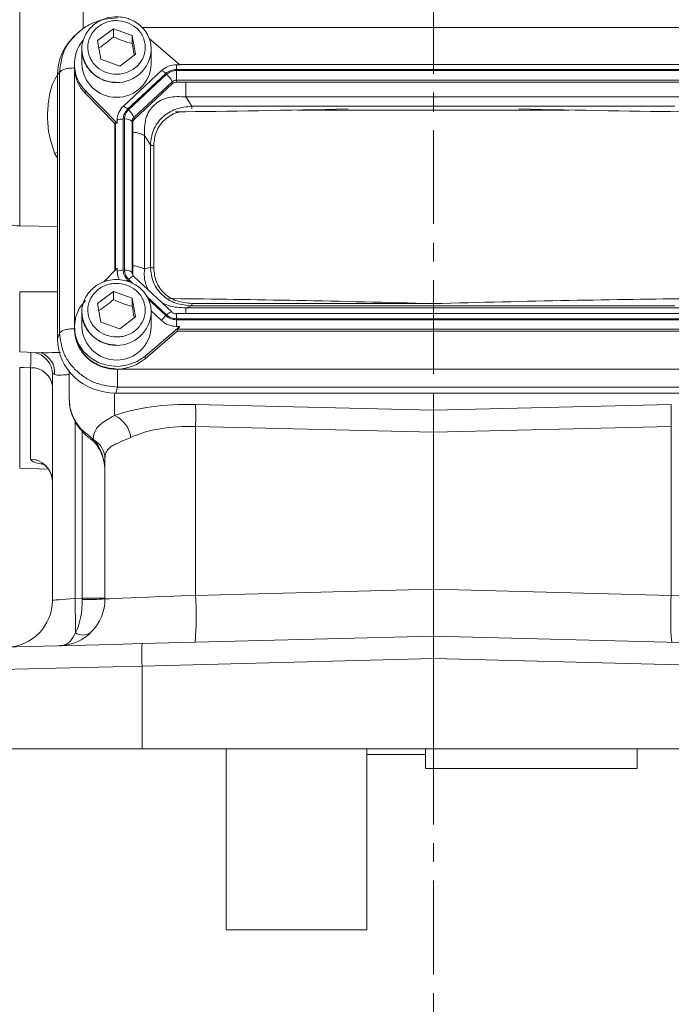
# Model space of a CAD drawing. Header units: inches. Extents: x 0.3 to 33.9, y 0.2 to 21.6.
# Tile 3 of 18: x 6.5 to 10, y 4.9 to 10.1. Entities that reach past the tile are written whole.
import ezdxf

# ---------------------------------------------------------------- set-up
doc = ezdxf.new("R2010")
doc.units = ezdxf.units.IN
doc.header["$MEASUREMENT"] = 0
doc.linetypes.add('CENTERX2', pattern=[0.8, 0.5, -0.1, 0.1, -0.1])
doc.layers.add('SLD-0', color=7, linetype='Continuous', lineweight=15)
doc.styles.add('SLDTEXTSTYLE0', font='TXT', dxfattribs={"width": 0.75})
doc.dimstyles.new('SLDDIMSTYLE1', dxfattribs={"dimtxt": 0.25, "dimasz": 0.13, "dimexe": 0, "dimexo": 0.0625, "dimgap": 0.0625, "dimtad": 0, "dimtih": 1, "dimtoh": 1, "dimrnd": 1e-09, "dimzin": 12, "dimdsep": 46, "dimtxsty": 'SLDTEXTSTYLE0', "dimsah": 1, "dimcen": 0.09, "dimadec": 0, "dimazin": 3, "dimtfac": 1, "dimtofl": 0, "dimtmove": 0, "dimatfit": 3, "dimfxl": 1, "dimfrac": 2, "dimtolj": 1, "dimtzin": 12, "dimarcsym": 0})

# ---------------------------------------------------------------- blocks, each defined once
blk = doc.blocks.new('_D_10')
at = {"layer": 'SLD-0'}
for p, q in [((4.8015, 12.482), (3.9208, 12.482)), ((4.0458, 12.482), (4.0458, 9.766)), ((3.5667, 9.392), (3.5159, 9.392)), ((3.5159, 9.392), (3.5159, 8.9951)), ((4.5249, 9.392), (4.5757, 9.392)), ((4.5757, 9.392), (4.5757, 8.9951)), ((3.5159, 8.9951), (3.5667, 8.9951)), ((4.5757, 8.9951), (4.5249, 8.9951)), ((4.0458, 6.2283), (4.0458, 8.9443)), ((7.1159, 6.2283), (3.9208, 6.2283))]:
    blk.add_line(p, q, dxfattribs=at)
for points in [[(4.0458, 12.482), (4.0258, 12.352), (4.0658, 12.352)], [(4.0458, 6.2283), (4.0658, 6.3583), (4.0258, 6.3583)]]:
    blk.add_solid(points, dxfattribs=at)
at = {"layer": 'SLD-0', "char_height": 0.25, "attachment_point": 1, "style": 'SLDTEXTSTYLE0'}
for s, insert in [('6.25', (3.621, 9.765, -0.8581)), ('158.8', (3.6302, 9.3174, -0.8581))]:
    blk.add_mtext(s, dxfattribs=dict(at, insert=insert))
blk = doc.blocks.new('_D_11')
at = {"layer": 'SLD-0'}
for p, q in [((8.6682, 13.8079), (2.5035, 13.8079)), ((2.6285, 13.8079), (2.6285, 10.429)), ((2.1494, 10.0549), (2.0986, 10.0549)), ((2.0986, 10.0549), (2.0986, 9.6581)), ((3.1076, 10.0549), (3.1583, 10.0549)), ((3.1583, 10.0549), (3.1583, 9.6581)), ((2.0986, 9.6581), (2.1494, 9.6581)), ((3.1583, 9.6581), (3.1076, 9.6581)), ((2.6285, 6.2283), (2.6285, 9.6073)), ((7.1159, 6.2283), (2.5035, 6.2283))]:
    blk.add_line(p, q, dxfattribs=at)
for points in [[(2.6285, 13.8079), (2.6085, 13.6779), (2.6485, 13.6779)], [(2.6285, 6.2283), (2.6485, 6.3583), (2.6085, 6.3583)]]:
    blk.add_solid(points, dxfattribs=at)
at = {"layer": 'SLD-0', "char_height": 0.25, "attachment_point": 1, "style": 'SLDTEXTSTYLE0'}
for s, insert in [('7.58', (2.2036, 10.428, -0.8581)), ('192.5', (2.2128, 9.9803, -0.8581))]:
    blk.add_mtext(s, dxfattribs=dict(at, insert=insert))

msp = doc.modelspace()

# ---------------------------------------------------------------- linework, layer by layer
at = {"color": 7, "linetype": 'Continuous', "lineweight": 15}
for p, q in [((6.514, 9.0151), (6.514, 12.4408)), ((6.8071, 10.0276), (6.802, 10.0217)), ((6.9294, 10.0029), (7.0133, 10.0663)), ((7.0133, 10.0663), (7.1141, 10.0302)), ((7.0133, 10.0233), (7.0133, 10.0663)), ((7.1141, 10.0302), (7.131, 9.9306)), ((7.1141, 10.0302), (7.1141, 9.9872)), ((6.8009, 10.0226), (6.7895, 10.0101)), ((6.9463, 9.9033), (6.9294, 10.0029)), ((7.3668, 9.8741), (7.2037, 10.0137)), ((6.8452, 9.9553), (6.8453, 9.9618)), ((6.8452, 9.9553), (6.8452, 9.8771)), ((7.131, 9.9306), (7.0471, 9.8671)), ((7.2152, 9.8771), (7.2152, 9.9553)), ((6.8052, 9.8771), (6.8052, 9.8628)), ((7.0471, 9.8671), (6.9463, 9.9033)), ((7.3668, 9.8741), (7.349, 9.8741)), ((7.349, 9.8494), (7.349, 9.8741)), ((10.0713, 9.8764), (7.3641, 9.8764)), ((6.7162, 9.8224), (6.7266, 9.8339)), ((6.7162, 9.8224), (6.7162, 8.4132)), ((6.7266, 9.8339), (6.7266, 8.444)), ((6.8052, 9.8628), (6.8053, 9.8575)), ((7.2696, 9.8434), (7.0664, 9.6536)), ((7.2924, 9.8275), (7.0891, 9.6377)), ((7.2967, 9.8235), (7.0934, 9.6337)), ((10.0864, 9.8494), (7.349, 9.8494)), ((10.0864, 9.8437), (7.349, 9.8437)), ((7.349, 9.8437), (7.349, 9.7927)), ((7.326, 9.7837), (7.1227, 9.594)), ((7.3285, 9.7741), (7.1252, 9.5843)), ((7.3285, 9.7741), (7.326, 9.7837)), ((10.0864, 9.7927), (7.349, 9.7927)), ((7.349, 9.782), (7.349, 9.7927)), ((10.0864, 9.782), (7.349, 9.782)), ((6.8643, 9.7352), (7.0335, 9.5629)), ((6.8643, 9.7352), (6.8643, 9.7209)), ((7.0207, 9.5616), (6.8643, 9.7209)), ((7.4312, 9.6532), (7.3991, 9.7031)), ((10.0363, 9.7031), (7.3991, 9.7031)), ((10.0043, 9.6532), (7.4312, 9.6532)), ((7.0207, 9.5616), (7.0243, 9.5652)), ((7.0207, 9.5616), (7.0207, 8.778)), ((7.0335, 9.5629), (7.0335, 9.5795)), ((7.0657, 9.5849), (7.0657, 8.7797)), ((7.0718, 9.5849), (7.0718, 8.7797)), ((7.1131, 9.5725), (7.1131, 8.7673)), ((7.1167, 9.5652), (7.1131, 9.5725)), ((7.1167, 9.5652), (7.1167, 8.76)), ((7.1252, 9.5843), (7.1227, 9.594)), ((7.1783, 9.4969), (7.1783, 8.7853)), ((7.2103, 9.4471), (7.1783, 9.4969)), ((7.2103, 9.4471), (7.2103, 8.7954)), ((7.2285, 9.4433), (7.2285, 8.7916)), ((7.0335, 8.791), (6.96, 8.7162)), ((7.0335, 8.791), (7.0335, 8.7744)), ((7.1167, 8.76), (7.1131, 8.7673)), ((7.2103, 8.7954), (7.1783, 8.7853)), ((7.3254, 8.5568), (7.1221, 8.7466)), ((6.9294, 8.6025), (7.0133, 8.6659)), ((7.0133, 8.6659), (7.1141, 8.6298)), ((7.0133, 8.6229), (7.0133, 8.6659)), ((7.1141, 8.6298), (7.131, 8.5302)), ((7.1141, 8.6298), (7.1141, 8.5868)), ((7.307, 8.6311), (7.3357, 8.6279)), ((8.0642, 8.6167), (8.0356, 8.6173)), ((9.4008, 8.6173), (9.3722, 8.6167)), ((6.8452, 8.5549), (6.8453, 8.5614)), ((6.8452, 8.5549), (6.8452, 8.4768)), ((6.9463, 8.5029), (6.9294, 8.6025)), ((7.2138, 8.5627), (7.2696, 8.5105)), ((7.2152, 8.4768), (7.2152, 8.5549)), ((7.4312, 8.5892), (7.3991, 8.5792)), ((7.3991, 8.5792), (10.0363, 8.5792)), ((7.4312, 8.5892), (10.0043, 8.5892)), ((7.0471, 8.4668), (6.9463, 8.5029)), ((7.131, 8.5302), (7.0471, 8.4668)), ((10.0864, 8.5479), (7.349, 8.5479)), ((7.349, 8.5479), (7.349, 8.5467)), ((7.349, 8.5209), (10.0864, 8.5209)), ((7.349, 8.5152), (10.0864, 8.5152)), ((7.349, 8.4798), (7.349, 8.5152)), ((6.8052, 8.4768), (6.8052, 8.4624)), ((7.1822, 8.3219), (7.3668, 8.4798)), ((7.3529, 8.4536), (7.1822, 8.3076)), ((7.3668, 8.4798), (7.349, 8.4798)), ((7.3529, 8.4536), (7.3568, 8.4642)), ((7.3529, 8.4536), (10.0825, 8.4536)), ((7.3568, 8.4642), (10.0786, 8.4642)), ((6.7162, 8.4132), (6.7266, 8.444)), ((6.514, 8.3439), (6.6308, 8.3398)), ((7.1822, 8.3219), (7.1822, 8.3076)), ((6.5724, 8.2593), (6.5724, 7.7725)), ((7.0392, 8.2525), (10.3963, 8.2525)), ((6.6882, 8.2246), (6.6882, 7.02)), ((6.7782, 8.2386), (6.7782, 8.2311)), ((6.7782, 8.2311), (6.7782, 8.0909)), ((7.0254, 8.1245), (7.0358, 8.1553)), ((7.0358, 8.1553), (10.3996, 8.1553)), ((7.0254, 8.1245), (10.41, 8.1245)), ((8.7182, 8.1217), (8.7182, 8.1245)), ((8.7182, 8.0328), (8.7182, 8.1217)), ((8.7182, 8.0328), (7.4508, 8.0632)), ((9.9857, 8.0632), (8.7182, 8.0328)), ((8.7182, 8.0328), (8.7182, 7.9162)), ((6.9049, 7.8787), (6.8432, 7.9302)), ((7.4508, 7.9466), (8.7182, 7.9162)), ((7.4508, 7.0463), (7.4508, 7.9466)), ((8.7182, 7.9162), (9.9857, 7.9466)), ((9.9857, 7.9466), (9.9857, 7.0463)), ((6.8929, 7.8789), (6.9004, 7.8736)), ((6.9102, 7.8735), (6.9049, 7.8787)), ((8.7182, 7.0794), (8.7182, 7.9162)), ((6.9682, 7.775), (6.9682, 7.0273)), ((6.514, 7.7249), (6.6664, 7.7196)), ((8.7182, 7.0794), (7.4508, 7.0463)), ((8.7182, 7.0794), (8.7182, 6.8296)), ((9.9857, 7.0463), (8.7182, 7.0794)), ((6.8476, 7.0305), (6.8088, 7.0294)), ((6.9682, 7.0305), (6.8476, 7.0305)), ((8.7182, 6.8296), (7.1659, 6.7889)), ((10.2706, 6.7889), (8.7182, 6.8296)), ((8.7182, 6.7096), (8.7182, 6.8296)), ((7.1659, 6.669), (8.7182, 6.7096)), ((7.1659, 6.2283), (7.1659, 6.669)), ((8.7182, 6.7096), (8.7182, 6.2283)), ((8.7182, 6.7096), (10.2706, 6.669)), ((7.1659, 6.2283), (6.2948, 6.2283)), ((8.7182, 6.2283), (7.1659, 6.2283)), ((7.6142, 6.2283), (7.6142, 5.2633)), ((8.3642, 6.2283), (8.3642, 5.2633)), ((8.3642, 6.1983), (8.6762, 6.1983)), ((8.6762, 6.2283), (8.6762, 6.1228)), ((10.2706, 6.2283), (8.7182, 6.2283)), ((9.8042, 6.2283), (9.8042, 6.1228)), ((8.6762, 6.1228), (9.8042, 6.1228)), ((7.6142, 5.2633), (8.3642, 5.2633))]:
    msp.add_line(p, q, dxfattribs=at)
at = {"color": 8, "linetype": 'Continuous', "lineweight": 15}
for p, q in [((6.8524, 11.5589), (6.8524, 10.0671)), ((10.269, 10.0727), (7.1658, 10.0727)), ((6.8054, 9.8544), (6.8054, 8.4851)), ((9.4421, 9.6325), (7.9944, 9.6325)), ((7.0243, 9.5652), (7.0243, 8.7816)), ((6.6992, 9.4029), (6.7162, 9.4071)), ((6.6992, 9.4029), (6.7162, 9.3765)), ((6.7162, 9.0129), (6.514, 9.0151)), ((7.0891, 8.7269), (7.1002, 8.7165)), ((7.0934, 8.7309), (7.1172, 8.7087)), ((6.514, 8.6649), (6.7162, 8.6649)), ((6.514, 8.3439), (6.514, 8.6649)), ((7.1901, 8.6407), (7.2967, 8.5412)), ((7.2007, 8.6227), (7.2924, 8.5371)), ((7.4312, 8.6024), (8.6689, 8.6024)), ((8.676, 8.6024), (8.7604, 8.6024)), ((7.349, 8.5467), (7.349, 8.5209)), ((6.514, 7.7249), (6.514, 8.2613)), ((7.0195, 8.0048), (7.0195, 8.1245)), ((8.5797, 8.1245), (8.7182, 8.1217)), ((8.7182, 8.1217), (8.8567, 8.1245)), ((6.8088, 7.0294), (6.8088, 7.9739)), ((6.8476, 7.9204), (6.8476, 7.0305))]:
    msp.add_line(p, q, dxfattribs=at)
at = {"color": 8, "linetype": 'Continuous', "lineweight": 15, "flags": 128}
for points in [[(7.0839, 8.7218), (7.0859, 8.7238), (7.0891, 8.7269)], [(7.1221, 8.7466), (7.1213, 8.7471), (7.1191, 8.7474), (7.1162, 8.7468), (7.1125, 8.7452), (7.1083, 8.7428), (7.1036, 8.7395), (7.0986, 8.7355), (7.0934, 8.7309)], [(6.8432, 7.9302), (6.8411, 7.9279), (6.8409, 7.9275)], [(6.9049, 7.8787), (6.8981, 7.8777), (6.8931, 7.8794)]]:
    msp.add_lwpolyline(points, dxfattribs=at)
at = {"color": 7, "linetype": 'Continuous', "lineweight": 15, "flags": 128}
for points in [[(6.8643, 8.6187), (6.8335, 8.5787), (6.8135, 8.5332), (6.8054, 8.4845), (6.8096, 8.4354), (6.826, 8.3886), (6.8536, 8.3467), (6.8909, 8.3118), (6.9358, 8.2861), (6.9859, 8.2708), (7.0385, 8.2668), (7.0906, 8.2744), (7.1394, 8.2931), (7.1822, 8.3219)], [(6.514, 8.2613), (6.534, 8.2606), (6.5724, 8.2593)], [(7.4508, 7.0463), (7.3745, 7.0433), (7.3005, 7.0404), (7.2304, 7.0376), (7.1659, 7.0351), (7.1085, 7.0328), (7.0596, 7.0309), (7.0204, 7.0293), (6.9916, 7.0282), (6.9741, 7.0275), (6.9682, 7.0273)], [(10.4682, 7.0273), (10.4623, 7.0275), (10.4448, 7.0282), (10.4161, 7.0293), (10.3768, 7.0309), (10.3279, 7.0328), (10.2705, 7.0351), (10.206, 7.0376), (10.1359, 7.0404), (10.0619, 7.0433), (9.9857, 7.0463)], [(6.8088, 7.0294), (6.7851, 7.0276), (6.7624, 7.0258), (6.7415, 7.0242), (6.7233, 7.0227), (6.7084, 7.0216), (6.6973, 7.0207), (6.6905, 7.0201), (6.6882, 7.02)], [(7.1659, 6.7889), (7.0134, 6.7849), (6.8623, 6.781), (6.7135, 6.7771), (6.568, 6.7733), (6.4268, 6.7696), (6.2908, 6.766), (6.1609, 6.7626), (6.038, 6.7594), (5.9228, 6.7564), (5.8162, 6.7536), (5.7188, 6.751), (5.6314, 6.7488), (5.5543, 6.7467), (5.4883, 6.745), (5.4336, 6.7436), (5.3907, 6.7425), (5.3599, 6.7416), (5.3413, 6.7412), (5.3351, 6.741)], [(5.2182, 6.621), (5.2242, 6.6212), (5.242, 6.6216), (5.2717, 6.6224), (5.3129, 6.6234), (5.3655, 6.6247), (5.4291, 6.6262), (5.5034, 6.6281), (5.588, 6.6301), (5.6822, 6.6325), (5.7856, 6.635), (5.8976, 6.6378), (6.0174, 6.6407), (6.1443, 6.6438), (6.2777, 6.6471), (6.4167, 6.6505), (6.5605, 6.6541), (6.7082, 6.6577), (6.8589, 6.6614), (7.0118, 6.6652), (7.1659, 6.669)]]:
    msp.add_lwpolyline(points, dxfattribs=at)
at = {"color": 7, "linetype": 'Continuous', "lineweight": 15}
for centre, radius, start, end in [((7.0058, 9.877), 0.2003, 139.9835, 225.0626), ((7.0302, 9.8859), 0.1852, 182.7192, 357.2808), ((7.3484, 9.7577), 0.1163, 89.6932, 132.59), ((7.0083, 9.8642), 0.2031, 182.7503, 224.8701), ((7.2396, 9.7761), 0.0737, 44.2742, 65.9514), ((7.2261, 9.7409), 0.1086, 23.2237, 49.4764), ((7.3488, 9.7589), 0.0338, 89.6937, 132.5892), ((7.3488, 9.752), 0.0301, 89.6934, 132.5897), ((7.1349, 9.5789), 0.1014, 132.5246, 179.6231), ((7.0363, 9.5863), 0.0737, 44.275, 65.9506), ((7.0228, 9.5511), 0.1086, 23.2241, 49.4761), ((7.0635, 9.4986), 0.0863, 88.5954, 110.3761), ((7.0788, 9.5334), 0.052, 48.7367, 97.7906), ((7.1426, 9.5723), 0.0294, 132.5241, 179.6235), ((7.1429, 9.565), 0.0262, 132.5247, 179.6236), ((6.5165, 9.2043), 0.1893, 250.6423, 269.2625), ((7.0635, 8.6934), 0.0863, 88.5958, 110.3762), ((7.1327, 8.7745), 0.0992, 180.0875, 208.5109), ((7.0788, 8.7282), 0.052, 48.7374, 97.7899), ((7.1424, 8.7601), 0.0257, 180.1054, 209.1045), ((7.3227, 8.5532), 0.00444, 53.4574, 101.9526), ((7.3948, 8.4265), 0.1508, 132.8088, 146.1445), ((7.3484, 8.5962), 0.1163, 227.4103, 270.3069), ((7.0233, 8.4703), 0.2182, 182.066, 273.2962), ((7.0302, 8.4855), 0.1852, 182.7192, 357.2808), ((7.0315, 8.4859), 0.2335, 271.8762, 310.1967), ((6.5788, 8.1494), 0.11, 5.9044, 93.3203), ((5.7209, 8.0049), 1.7309, 358.0693, 1.9307), ((11.7157, 8.0049), 1.731, 178.0695, 181.9305), ((6.9571, 7.8685), 0.15, 7.5632, 65.4088), ((6.8531, 7.7735), 0.1152, 0.7255, 60.28), ((6.5693, 7.6536), 0.1189, 0.4591, 88.495), ((5.6572, 6.9369), 1.7969, 355.5123, 3.4878), ((11.7792, 6.9369), 1.7969, 176.5122, 184.4876), ((6.4382, 7.02), 0.25, 271.5, 0), ((6.7182, 7.0273), 0.25, 271.5, 0), ((1.605, 6.881), 5.206, 359.6167, 1.6339), ((6.8771, 8.2043), 1.1805, 268.5721, 274.4279), ((6.8502, 6.9084), 0.0736, 237.6841, 305.3157), ((8.3123, 6.729), 1.148, 177.0051, 182.9949)]:
    msp.add_arc(centre, radius, start, end, dxfattribs=at)
at = {"color": 8, "linetype": 'Continuous', "lineweight": 15}
for centre, radius, start, end in [((7.0303, 9.9642), 0.1853, 182.7536, 356.2823), ((7.1419, 8.7674), 0.0288, 180.0927, 209.3196), ((7.0303, 8.5638), 0.1853, 182.7536, 356.2823), ((7.341, 8.5009), 0.0599, 108.6953, 137.7157), ((6.569, 8.2241), 0.1192, 0.2489, 79.2118), ((6.5893, 8.2347), 0.111, 354.7433, 69.1352), ((6.9059, 7.8855), 0.0127, 233.1868, 289.3632)]:
    msp.add_arc(centre, radius, start, end, dxfattribs=at)
at = {"color": 7, "linetype": 'Continuous', "lineweight": 15}
for centre, major_axis, ratio, start_param, end_param in [((7.0351, 9.8135), (0.313, -0.0656), 0.927683, 2.642019, 3.333612), ((9.293, 9.7793), (3.4384, 0.1121), 0.032567, 4.108741, 4.407208), ((8.1434, 9.7793), (3.4384, -0.1121), 0.032567, 5.01757, 5.315642), ((7.0657, 9.5204), (-0.0413, 0.0448), 0.170211, 5.767586, 6.291275), ((9.293, 8.472), (3.4384, -0.1121), 0.032567, 1.739821, 2.177444), ((8.1434, 8.472), (3.4384, 0.1121), 0.032567, 0.964148, 1.401772), ((7.4019, 8.5002), (0.0452, 0.0412), 0.184584, 2.276832, 2.800522), ((7.0351, 8.4222), (0.313, 0.0656), 0.927683, 2.949574, 4.490212), ((7.4726, 7.8226), (0.6249, -0.0274), 0.383235, 1.622509, 2.398549), ((7.4682, 7.706), (0.4998, -0.0303), 0.478472, 1.634733, 2.410774), ((6.8432, 7.7008), (0, 0.2045), 0.611254, 4.712389, 5.718047), ((6.7182, 7.0273), (-0.0065, 0.2499), 0.517444, 3.888295, 4.686209), ((6.8432, 7.0306), (-0.0033, 0.25), 0.017441, 4.686437, 4.711704)]:
    msp.add_ellipse(centre, major_axis=major_axis, ratio=ratio, start_param=start_param, end_param=end_param, dxfattribs=at)
for points, knots in [([(7.0302, 10.1301), (7.0148, 10.1291), (6.9932, 10.1277), (6.9628, 10.1186), (6.938, 10.1078), (6.911, 10.0903), (6.8865, 10.067), (6.8656, 10.038), (6.8515, 10.0037), (6.8447, 9.9774), (6.8457, 9.9633), (6.8458, 9.962)], [0, 0, 0, 0, 0.16363, 0.229318, 0.338455, 0.452368, 0.575397, 0.705344, 0.841967, 0.985705, 1, 1, 1, 1]), ([(7.2144, 9.9522), (7.2143, 9.9634), (7.214, 9.9877), (7.202, 10.0236), (7.1821, 10.0576), (7.1555, 10.0857), (7.1267, 10.1056), (7.0989, 10.1182), (7.0677, 10.1278), (7.0446, 10.1292), (7.0302, 10.1301)], [0, 0, 0, 0, 0.119935, 0.260752, 0.400384, 0.536988, 0.664834, 0.763602, 0.852364, 1, 1, 1, 1]), ([(7.0358, 10.1238), (7.0131, 10.1226), (6.9682, 10.1201), (6.9047, 10.0988), (6.847, 10.0674), (6.8162, 10.0375), (6.8008, 10.0226)], [0, 0, 0, 0, 0.257169, 0.507045, 0.753763, 1, 1, 1, 1]), ([(7.085, 10.1001), (7.1023, 10.0919), (7.1288, 10.0792), (7.1552, 10.0507), (7.171, 10.0253), (7.1808, 9.9972), (7.1852, 9.96), (7.1765, 9.9143), (7.1502, 9.8749), (7.1202, 9.85), (7.0929, 9.8353), (7.0629, 9.8262), (7.023, 9.822), (6.9741, 9.8302), (6.9318, 9.8547), (6.9052, 9.8827), (6.8894, 9.9082), (6.8797, 9.9362), (6.8752, 9.9734), (6.8839, 10.0191), (6.9102, 10.0586), (6.9402, 10.0835), (6.9675, 10.0982), (6.9975, 10.1072), (7.0376, 10.1119), (7.0663, 10.1047), (7.085, 10.1001)], [0, 0, 0, 0, 0.059864, 0.09209, 0.125, 0.15791, 0.190136, 0.25, 0.309864, 0.34209, 0.375, 0.40791, 0.440136, 0.5, 0.559864, 0.59209, 0.625, 0.65791, 0.690136, 0.75, 0.809864, 0.84209, 0.875, 0.90791, 0.940136, 1, 1, 1, 1]), ([(6.9359, 9.9644), (6.9487, 9.9727), (6.9746, 9.9897), (7.0003, 10.012), (7.0133, 10.0233)], [0, 0, 0, 0, 0.495551, 1, 1, 1, 1]), ([(7.0133, 10.0233), (7.0313, 10.0153), (7.065, 10.0003), (7.0985, 9.9913), (7.1141, 9.9872)], [0, 0, 0, 0, 0.534747, 1, 1, 1, 1]), ([(7.1141, 9.9872), (7.1172, 9.9674), (7.1205, 9.9455), (7.1239, 9.9272), (7.1242, 9.9254)], [0, 0, 0, 0, 0.9011945, 1, 1, 1, 1]), ([(6.8458, 9.962), (6.8459, 9.9496), (6.8462, 9.924), (6.8584, 9.8869), (6.8784, 9.8529), (6.905, 9.8248), (6.9338, 9.8049), (6.9615, 9.7923), (6.9928, 9.7827), (7.0158, 9.7813), (7.0302, 9.7804)], [0, 0, 0, 0, 0.1313375, 0.2703302, 0.4081533, 0.5429874, 0.6691766, 0.7666653, 0.8542777, 1, 1, 1, 1]), ([(6.8053, 9.8575), (6.796, 9.8572), (6.7774, 9.8565), (6.753, 9.8512), (6.7342, 9.8435), (6.7292, 9.8371), (6.7266, 9.8339)], [0, 0, 0, 0, 0.25, 0.499999, 0.749998, 1, 1, 1, 1]), ([(7.2924, 9.8275), (7.3007, 9.8338), (7.3172, 9.8464), (7.3384, 9.8484), (7.349, 9.8494)], [0, 0, 0, 0, 0.5, 1, 1, 1, 1]), ([(7.2967, 9.8235), (7.3043, 9.8293), (7.3196, 9.8409), (7.3392, 9.8428), (7.349, 9.8437)], [0, 0, 0, 0, 0.499998, 1, 1, 1, 1]), ([(7.3991, 9.7031), (7.3677, 9.7047), (7.3211, 9.7071), (7.2646, 9.6858), (7.2294, 9.6612), (7.2026, 9.6279), (7.1781, 9.5736), (7.1782, 9.5278), (7.1783, 9.4969)], [0, 0, 0, 0, 0.257397, 0.381602, 0.5, 0.618394, 0.742603, 1, 1, 1, 1]), ([(7.0657, 9.5849), (7.0667, 9.5948), (7.0689, 9.6146), (7.0824, 9.63), (7.0891, 9.6377)], [0, 0, 0, 0, 0.4999976, 1, 1, 1, 1]), ([(7.0718, 9.5849), (7.0728, 9.594), (7.0748, 9.6123), (7.0872, 9.6266), (7.0934, 9.6337)], [0, 0, 0, 0, 0.499998, 1, 1, 1, 1]), ([(7.4312, 9.6532), (7.4022, 9.6501), (7.3584, 9.6453), (7.3065, 9.6198), (7.2725, 9.5942), (7.2452, 9.5625), (7.2181, 9.5143), (7.2134, 9.4739), (7.2103, 9.4471)], [0, 0, 0, 0, 0.248977, 0.376059, 0.5, 0.623945, 0.751022, 1, 1, 1, 1]), ([(7.2285, 9.4433), (7.2267, 9.4434), (7.223, 9.4435), (7.2179, 9.4443), (7.2134, 9.4454), (7.2114, 9.4465), (7.2103, 9.4471)], [0, 0, 0, 0, 0.250002, 0.500001, 0.749993, 1, 1, 1, 1]), ([(7.0891, 8.7269), (7.0824, 8.7346), (7.0689, 8.7501), (7.0667, 8.7698), (7.0657, 8.7797)], [0, 0, 0, 0, 0.5, 1, 1, 1, 1]), ([(7.0934, 8.7309), (7.0872, 8.7381), (7.0748, 8.7523), (7.0728, 8.7706), (7.0718, 8.7797)], [0, 0, 0, 0, 0.5, 1, 1, 1, 1]), ([(7.2103, 8.7954), (7.2134, 8.768), (7.2181, 8.7268), (7.2452, 8.6781), (7.2725, 8.6462), (7.3065, 8.6208), (7.3584, 8.5957), (7.4022, 8.5918), (7.4312, 8.5892)], [0, 0, 0, 0, 0.248977, 0.376059, 0.5, 0.623945, 0.751023, 1, 1, 1, 1]), ([(7.2285, 8.7916), (7.2267, 8.7916), (7.223, 8.7917), (7.2179, 8.7925), (7.2134, 8.7937), (7.2114, 8.7948), (7.2103, 8.7954)], [0, 0, 0, 0, 0.250001, 0.5, 0.750004, 1, 1, 1, 1]), ([(7.2285, 8.7916), (7.2309, 8.7664), (7.2346, 8.7286), (7.259, 8.6836), (7.2841, 8.6543), (7.3155, 8.6308), (7.3637, 8.608), (7.4042, 8.6047), (7.4312, 8.6024)], [0, 0, 0, 0, 0.250061, 0.376147, 0.499999, 0.623789, 0.749939, 1, 1, 1, 1]), ([(7.0302, 8.7297), (7.0148, 8.7287), (6.9932, 8.7273), (6.9628, 8.7182), (6.938, 8.7075), (6.911, 8.6899), (6.8865, 8.6667), (6.8656, 8.6376), (6.8515, 8.6033), (6.8447, 8.5771), (6.8457, 8.5629), (6.8458, 8.5616)], [0, 0, 0, 0, 0.16363, 0.229318, 0.338455, 0.452368, 0.575398, 0.705344, 0.841967, 0.985705, 1, 1, 1, 1]), ([(7.2144, 8.5518), (7.2143, 8.563), (7.214, 8.5873), (7.202, 8.6233), (7.1821, 8.6573), (7.1555, 8.6853), (7.1267, 8.7052), (7.0989, 8.7179), (7.0677, 8.7274), (7.0446, 8.7288), (7.0302, 8.7297)], [0, 0, 0, 0, 0.119935, 0.260752, 0.400385, 0.536988, 0.664834, 0.763602, 0.852364, 1, 1, 1, 1]), ([(7.085, 8.6997), (7.1023, 8.6915), (7.1288, 8.6788), (7.1552, 8.6503), (7.171, 8.6249), (7.1808, 8.5969), (7.1852, 8.5596), (7.1765, 8.5139), (7.1502, 8.4745), (7.1202, 8.4496), (7.0929, 8.4349), (7.0629, 8.4258), (7.023, 8.4216), (6.9741, 8.4298), (6.9318, 8.4543), (6.9052, 8.4823), (6.8894, 8.5078), (6.8797, 8.5358), (6.8752, 8.5731), (6.8839, 8.6188), (6.9102, 8.6582), (6.9402, 8.6831), (6.9675, 8.6978), (6.9975, 8.7068), (7.0376, 8.7115), (7.0663, 8.7044), (7.085, 8.6997)], [0, 0, 0, 0, 0.0598642, 0.0920902, 0.1250001, 0.1579098, 0.1901359, 0.2499999, 0.309864, 0.3420902, 0.3750001, 0.4079099, 0.4401357, 0.4999999, 0.5598642, 0.5920901, 0.625, 0.6579099, 0.6901358, 0.75, 0.8098642, 0.8420901, 0.875, 0.9079099, 0.9401358, 1, 1, 1, 1]), ([(6.9359, 8.564), (6.9487, 8.5724), (6.9746, 8.5893), (7.0003, 8.6117), (7.0133, 8.6229)], [0, 0, 0, 0, 0.495552, 1, 1, 1, 1]), ([(7.0133, 8.6229), (7.0313, 8.6149), (7.065, 8.5999), (7.0985, 8.591), (7.1141, 8.5868)], [0, 0, 0, 0, 0.5347467, 1, 1, 1, 1]), ([(6.8458, 8.5616), (6.8459, 8.5492), (6.8462, 8.5236), (6.8584, 8.4865), (6.8784, 8.4525), (6.905, 8.4245), (6.9338, 8.4045), (6.9615, 8.3919), (6.9928, 8.3824), (7.0158, 8.3809), (7.0302, 8.38)], [0, 0, 0, 0, 0.131338, 0.27033, 0.408153, 0.542987, 0.669176, 0.766665, 0.854278, 1, 1, 1, 1]), ([(7.1141, 8.5868), (7.1172, 8.567), (7.1205, 8.5451), (7.1239, 8.5268), (7.1242, 8.525)], [0, 0, 0, 0, 0.9011945, 1, 1, 1, 1]), ([(7.349, 8.5466), (7.3464, 8.5468), (7.3413, 8.5472), (7.334, 8.5494), (7.3273, 8.5528), (7.3236, 8.556), (7.3218, 8.5576)], [0, 0, 0, 0, 0.252639, 0.503502, 0.752608, 1, 1, 1, 1]), ([(7.4312, 8.6024), (7.4312, 8.6007), (7.4312, 8.5974), (7.4312, 8.5934), (7.4312, 8.5905), (7.4312, 8.5896), (7.4312, 8.5892)], [0, 0, 0, 0, 0.250002, 0.499998, 0.749995, 1, 1, 1, 1]), ([(7.349, 8.5152), (7.3384, 8.5162), (7.3172, 8.5183), (7.3007, 8.5308), (7.2924, 8.5371)], [0, 0, 0, 0, 0.5, 1, 1, 1, 1]), ([(7.349, 8.5209), (7.3392, 8.5219), (7.3196, 8.5238), (7.3043, 8.5354), (7.2967, 8.5412)], [0, 0, 0, 0, 0.500002, 1, 1, 1, 1]), ([(6.7266, 8.444), (6.7292, 8.4472), (6.7342, 8.4537), (6.753, 8.4614), (6.7774, 8.4666), (6.796, 8.4673), (6.8053, 8.4677)], [0, 0, 0, 0, 0.249999, 0.499999, 0.75, 1, 1, 1, 1]), ([(6.8072, 8.4586), (6.81, 8.4345), (6.8144, 8.3958), (6.8417, 8.3484), (6.8712, 8.314), (6.908, 8.2864), (6.9619, 8.2597), (7.0066, 8.2554), (7.0358, 8.2525)], [0, 0, 0, 0, 0.219463, 0.351507, 0.485912, 0.620316, 0.75236, 1, 1, 1, 1]), ([(6.7266, 8.444), (6.731, 8.4081), (6.7377, 8.3528), (6.7764, 8.2863), (6.816, 8.2408), (6.8649, 8.2037), (6.9367, 8.167), (6.9969, 8.1599), (7.0358, 8.1553)], [0, 0, 0, 0, 0.240419, 0.371173, 0.5, 0.62883, 0.759581, 1, 1, 1, 1]), ([(6.5727, 8.3433), (6.5727, 8.3374), (6.5727, 8.3255), (6.5726, 8.2936), (6.5724, 8.2679), (6.5724, 8.2593)], [0, 0, 0, 0, 0.3901521, 0.7938247, 1, 1, 1, 1]), ([(7.0358, 8.2524), (7.0358, 8.2434), (7.0358, 8.2253), (7.0358, 8.1973), (7.0358, 8.1721), (7.0358, 8.1609), (7.0358, 8.1553)], [0, 0, 0, 0, 0.250001, 0.5, 0.749999, 1, 1, 1, 1]), ([(6.6882, 8.2246), (6.6885, 8.226), (6.6891, 8.2294), (6.6941, 8.228), (6.6988, 8.2252), (6.6999, 8.2245)], [0, 0, 0, 0, 0.344922, 0.848485, 1, 1, 1, 1]), ([(6.8432, 7.9302), (6.8303, 7.9465), (6.8013, 7.9831), (6.7811, 8.0398), (6.779, 8.0776), (6.7782, 8.0909)], [0, 0, 0, 0, 0.342388, 0.768148, 1, 1, 1, 1]), ([(6.7795, 8.0887), (6.7793, 8.0806), (6.7788, 8.0563), (6.7887, 8.0165), (6.8083, 7.9722), (6.8269, 7.9424), (6.8398, 7.9293), (6.8414, 7.9277)], [0, 0, 0, 0, 0.139535, 0.41525, 0.689897, 0.962689, 1, 1, 1, 1]), ([(7.0195, 8.0048), (7.0059, 7.9972), (6.9769, 7.9809), (6.9446, 7.9595), (6.913, 7.9291), (6.9081, 7.8987), (6.9049, 7.8787)], [0, 0, 0, 0, 0.1834494, 0.390895, 0.6013127, 1, 1, 1, 1]), ([(6.8415, 7.9281), (6.8442, 7.9245), (6.8565, 7.9084), (6.875, 7.8927), (6.8904, 7.8816), (6.8932, 7.8796)], [0, 0, 0, 0, 0.188301, 0.851303, 1, 1, 1, 1]), ([(6.8984, 7.8753), (6.9019, 7.8723), (6.9162, 7.8597), (6.9369, 7.8311), (6.9563, 7.7873), (6.9667, 7.7425), (6.9678, 7.713), (6.9682, 7.7008)], [0, 0, 0, 0, 0.070418, 0.288771, 0.538349, 0.810779, 1, 1, 1, 1]), ([(6.9682, 7.775), (6.9691, 7.7855), (6.971, 7.8068), (6.9877, 7.8305), (7.0163, 7.8497), (7.0558, 7.8665), (7.0895, 7.8812), (7.1057, 7.8882)], [0, 0, 0, 0, 0.193788, 0.392776, 0.597116, 0.80657, 1, 1, 1, 1]), ([(6.6323, 7.7492), (6.6322, 7.7493), (6.6319, 7.7494), (6.641, 7.7451), (6.6558, 7.7339), (6.6724, 7.714), (6.6855, 7.6866), (6.6873, 7.6654), (6.6882, 7.6546)], [0, 0, 0, 0, 0.088997, 0.239385, 0.401338, 0.586016, 0.78912, 1, 1, 1, 1]), ([(6.7248, 6.7774), (6.7249, 6.7774), (6.725, 6.7774), (6.7252, 6.7774), (6.7254, 6.7774), (6.7259, 6.7774), (6.7267, 6.7775), (6.7283, 6.7775), (6.731, 6.7777), (6.7359, 6.7783), (6.7446, 6.7798), (6.7606, 6.7848), (6.7736, 6.7929), (6.7936, 6.8111), (6.8025, 6.8292), (6.8108, 6.8462)], [0, 0, 0, 0, 0.003258, 0.003893, 0.004855, 0.008644, 0.015399, 0.027447, 0.048984, 0.087645, 0.157705, 0.287617, 0.542707, 0.573749, 1, 1, 1, 1])]:
    msp.add_open_spline(points, degree=3, knots=knots, dxfattribs=at)
at = {"color": 8, "linetype": 'Continuous', "lineweight": 15}
for points, knots in [([(6.802, 10.0217), (6.7938, 10.0128), (6.7717, 9.989), (6.7381, 9.9273), (6.7311, 9.8706), (6.7266, 9.8339)], [0, 0, 0, 0, 0.173273, 0.464503, 1, 1, 1, 1]), ([(6.7163, 9.8226), (6.7076, 9.8077), (6.6833, 9.7658), (6.6673, 9.6875), (6.6596, 9.5938), (6.6689, 9.4968), (6.689, 9.4345), (6.6992, 9.4029)], [0, 0, 0, 0, 0.115108, 0.323623, 0.538599, 0.766205, 1, 1, 1, 1]), ([(7.3991, 9.7031), (7.3991, 9.7117), (7.3991, 9.729), (7.3991, 9.7567), (7.3991, 9.7746), (7.3991, 9.782)], [0, 0, 0, 0, 0.368963, 0.737928, 1, 1, 1, 1]), ([(7.3622, 9.6213), (7.3588, 9.6208), (7.3421, 9.6186), (7.3157, 9.6034), (7.284, 9.5808), (7.259, 9.5513), (7.2345, 9.5063), (7.2309, 9.4685), (7.2285, 9.4433)], [0, 0, 0, 0, 0.040338, 0.201684, 0.360173, 0.51858, 0.680008, 1, 1, 1, 1]), ([(7.4312, 9.6388), (7.4312, 9.6403), (7.4312, 9.6437), (7.4312, 9.6487), (7.4312, 9.6517), (7.4312, 9.6532)], [0, 0, 0, 0, 0.289888, 0.644936, 1, 1, 1, 1]), ([(7.1783, 9.4969), (7.1723, 9.5), (7.1604, 9.5061), (7.1385, 9.5124), (7.1227, 9.5145), (7.1167, 9.5152)], [0, 0, 0, 0, 0.383144, 0.766285, 1, 1, 1, 1]), ([(7.1783, 8.7853), (7.1723, 8.7884), (7.1604, 8.7946), (7.1385, 8.8008), (7.1227, 8.8029), (7.1167, 8.8037)], [0, 0, 0, 0, 0.383143, 0.766286, 1, 1, 1, 1]), ([(7.1783, 8.7853), (7.1776, 8.7573), (7.1766, 8.7186), (7.1955, 8.683), (7.2008, 8.6731)], [0, 0, 0, 0, 0.723141, 1, 1, 1, 1]), ([(7.2735, 8.6052), (7.2844, 8.6001), (7.3235, 8.5814), (7.3674, 8.5801), (7.3991, 8.5792)], [0, 0, 0, 0, 0.276861, 1, 1, 1, 1]), ([(7.3991, 8.5792), (7.3991, 8.5767), (7.3991, 8.5716), (7.3991, 8.5597), (7.3991, 8.5499), (7.3991, 8.5479)], [0, 0, 0, 0, 0.4415435, 0.8830867, 1, 1, 1, 1]), ([(6.7316, 8.3407), (6.7215, 8.3407), (6.6884, 8.3406), (6.6523, 8.3383), (6.6335, 8.3401), (6.6308, 8.3404)], [0, 0, 0, 0, 0.273218, 0.893497, 1, 1, 1, 1]), ([(6.6999, 8.2245), (6.7057, 8.2224), (6.7122, 8.2199), (6.7303, 8.2196), (6.7487, 8.2218), (6.7699, 8.2227), (6.7782, 8.2231)], [0, 0, 0, 0, 0.340009, 0.380693, 0.758306, 1, 1, 1, 1]), ([(6.5724, 7.7725), (6.5755, 7.7678), (6.5818, 7.7583), (6.6078, 7.7497), (6.6302, 7.7466), (6.6317, 7.7464)], [0, 0, 0, 0, 0.480814, 0.965832, 1, 1, 1, 1])]:
    msp.add_open_spline(points, degree=3, knots=knots, dxfattribs=at)
at = {"layer": 'SLD-0', "linetype": 'CENTERX2', "lineweight": 0}
msp.add_line((8.7182, 17.5257), (8.7182, 3.6265), dxfattribs=at)

# ---------------------------------------------------------------- dimensions: what is measured, and where the dimension line sits
at = {"layer": 'SLD-0'}
for base, p1, picture, middle in [((2.6285, 6.2283), (8.7182, 13.8079), '_D_11', (2.6285, 10.0181)), ((4.0458, 6.2283), (4.8515, 12.482), '_D_10', (4.0458, 9.3552))]:
    dim = msp.add_linear_dim(base=base, p1=p1, p2=(7.1659, 6.2283), angle=90, dimstyle='SLDDIMSTYLE1', dxfattribs=at)
    dim.commit()
    dim.dimension.update_dxf_attribs({"geometry": picture, "text_midpoint": middle, "dimtype": 160})

doc.saveas('drawing.dxf')
